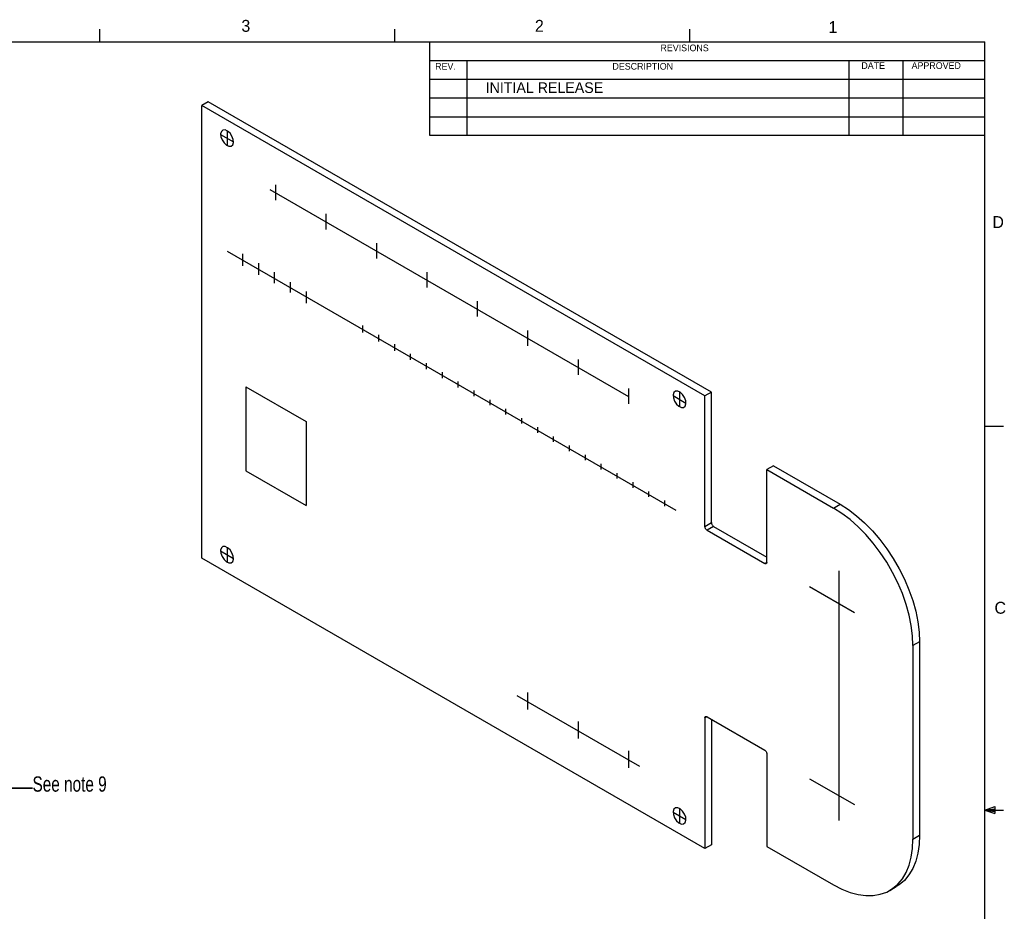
# Model space of a CAD drawing. Extents: x 0.5 to 16.5, y 0.3 to 10.8.
# Tile 3 of 3: x 9.9 to 16.5, y 4.8 to 10.8. Entities that reach past the tile are written whole.
import ezdxf

# ---------------------------------------------------------------- set-up
doc = ezdxf.new("R2010")
doc.units = 0
doc.layers.get('0').update_dxf_attribs({"linetype": 'CONTINUOUS'})
doc.dimstyles.new('SLDDIMSTYLE3', dxfattribs={"dimtxt": 6, "dimasz": 0.125, "dimexe": 0, "dimexo": 0.0625, "dimgap": 1.5, "dimtad": 0, "dimtih": 1, "dimtoh": 1, "dimdec": 0, "dimzin": 0, "dimtxsty": 'STANDARD', "dimcen": 0.09, "dimazin": 3, "dimtfac": 1, "dimtdec": 0, "dimtofl": 0, "dimtmove": 0, "dimatfit": 3, "dimtolj": 1, "dimtzin": 0})

# ---------------------------------------------------------------- blocks, each defined once
blk = doc.blocks.new('NOTE93')
at = {"color": 0, "linetype": 'BYBLOCK'}
for p, q in [((-0.188, 0), (-1.8586, 0.4576)), ((0, 0), (-0.188, 0))]:
    blk.add_line(p, q, dxfattribs=at)
blk.add_solid([(-1.8586, 0.4576), (-1.742, 0.4101), (-1.734, 0.439)], dxfattribs=at)
at = {"color": 0, "linetype": 'BYBLOCK', "width": 0.75}
blk.add_text('See note 9', height=0.102, dxfattribs=at).set_placement((0.0004, -0.0225))

msp = doc.modelspace()

# ---------------------------------------------------------------- linework, layer by layer
at = {"color": 5, "linetype": 'CONTINUOUS'}
for p, q in [((10.4698, 10.6421), (10.4698, 10.7269)), ((12.4385, 10.6421), (12.4385, 10.7269)), ((14.4073, 10.6421), (14.4073, 10.7269)), ((0.6263, 10.6421), (16.3763, 10.6421)), ((12.6724, 10.0171), (12.6724, 10.6421)), ((16.3763, 0.3921), (16.3763, 10.6421)), ((12.6724, 10.5171), (16.3763, 10.5171)), ((12.9197, 10.5171), (12.9197, 10.0171)), ((15.4693, 10.5171), (15.4693, 10.0171)), ((15.8292, 10.5171), (15.8292, 10.0171)), ((12.6724, 10.3921), (16.3763, 10.3921)), ((12.6724, 10.2671), (16.3763, 10.2671)), ((12.6724, 10.1421), (16.3763, 10.1421)), ((16.3763, 10.0171), (12.6724, 10.0171)), ((16.3763, 8.0753), (16.5013, 8.0753)), ((16.3763, 5.5128), (16.4434, 5.5368)), ((16.3763, 5.5128), (16.4434, 5.5218)), ((16.4434, 5.5368), (16.4434, 5.4902)), ((16.3763, 5.5128), (16.5013, 5.5128)), ((16.3763, 5.5128), (16.4434, 5.4902)), ((16.3763, 5.5128), (16.4434, 5.5025))]:
    msp.add_line(p, q, dxfattribs=at)
at = {"color": 7, "linetype": 'CONTINUOUS'}
for p, q in [((11.1937, 10.2421), (11.1499, 10.2168)), ((11.1499, 7.1956), (11.1499, 10.2168)), ((14.5086, 8.2778), (11.1499, 10.2168)), ((14.5525, 8.3031), (11.1937, 10.2421)), ((11.2761, 10.0239), (11.3616, 9.9745)), ((11.3189, 10.0486), (11.3189, 9.9498)), ((11.6427, 9.6873), (11.6427, 9.5844)), ((11.6049, 9.6569), (13.9988, 8.2749)), ((11.9793, 9.493), (11.9793, 9.3901)), ((12.3159, 9.2987), (12.3159, 9.1958)), ((11.3189, 9.2447), (14.3142, 7.5155)), ((11.4221, 9.2263), (11.4221, 9.1475)), ((11.5282, 9.1651), (11.5282, 9.0863)), ((11.6342, 9.1039), (11.6342, 9.03)), ((12.6525, 9.1044), (12.6525, 9.0015)), ((11.7403, 9.0373), (11.7403, 8.9687)), ((11.8464, 8.9761), (11.8464, 8.8965)), ((12.9891, 8.9101), (12.9891, 8.8072)), ((12.224, 8.7471), (12.224, 8.7018)), ((12.33, 8.6858), (12.33, 8.6405)), ((13.3256, 8.7157), (13.3256, 8.6129)), ((12.4361, 8.6246), (12.4361, 8.5793)), ((12.5422, 8.5589), (12.5422, 8.5181)), ((12.6482, 8.4977), (12.6482, 8.4568)), ((13.6622, 8.5214), (13.6622, 8.4186)), ((12.7543, 8.4364), (12.7543, 8.3956)), ((12.8604, 8.3752), (12.8604, 8.3344)), ((11.4454, 8.3396), (11.8464, 8.1081)), ((11.4454, 8.3396), (11.4454, 7.777)), ((12.9664, 8.314), (12.9664, 8.2772)), ((13.9988, 8.3271), (13.9988, 8.2243)), ((14.3396, 8.3047), (14.3396, 8.2059)), ((14.5525, 8.3031), (14.5086, 8.2778)), ((14.5525, 7.4318), (14.5525, 8.3031)), ((13.0725, 8.2527), (13.0725, 8.216)), ((14.2968, 8.28), (14.3824, 8.2306)), ((14.5086, 7.4065), (14.5086, 8.2778)), ((13.1786, 8.1915), (13.1786, 8.1548)), ((11.8464, 8.1081), (11.8464, 7.5455)), ((13.2846, 8.1303), (13.2846, 8.0935)), ((13.3907, 8.0691), (13.3907, 8.0323)), ((13.4968, 8.0078), (13.4968, 7.9711)), ((13.6028, 7.9466), (13.6028, 7.9098)), ((13.7089, 7.8854), (13.7089, 7.8486)), ((13.815, 7.8241), (13.815, 7.7874)), ((11.4454, 7.777), (11.8464, 7.5455)), ((13.921, 7.7629), (13.921, 7.7262)), ((14.9658, 7.8118), (14.9219, 7.7865)), ((14.9219, 7.1679), (14.9219, 7.7865)), ((14.9219, 7.7865), (15.3674, 7.5293)), ((14.9658, 7.8118), (15.4112, 7.5546)), ((14.0271, 7.7017), (14.0271, 7.6649)), ((14.1332, 7.6404), (14.1332, 7.6037)), ((14.2392, 7.5792), (14.2392, 7.5425)), ((15.3674, 7.5293), (15.4112, 7.5546)), ((14.5086, 7.4065), (14.5525, 7.4318)), ((14.5666, 7.4073), (14.5228, 7.382)), ((14.5228, 7.382), (14.9078, 7.1598)), ((14.5666, 7.4073), (14.9219, 7.2022)), ((11.2761, 7.2427), (11.3616, 7.1933)), ((11.3189, 7.2674), (11.3189, 7.1686)), ((14.5086, 5.2566), (11.1499, 7.1956)), ((14.9078, 7.1598), (14.9219, 7.1679)), ((15.4038, 7.1098), (15.4038, 5.4424)), ((15.2065, 7.0061), (15.5064, 6.833)), ((15.9416, 6.6361), (15.8977, 6.6107)), ((15.8977, 6.6107), (15.8977, 5.3198)), ((15.9416, 6.6361), (15.9416, 5.3451)), ((13.2532, 6.2786), (14.073, 5.8053)), ((13.3256, 6.298), (13.3256, 6.1845)), ((14.5228, 6.136), (14.5086, 6.1278)), ((14.5086, 6.1278), (14.5086, 5.2566)), ((14.5228, 6.136), (14.9078, 5.9137)), ((14.5525, 6.1189), (14.5525, 5.2819)), ((13.6622, 6.1037), (13.6622, 5.9902)), ((13.9988, 5.9094), (13.9988, 5.7959)), ((14.9219, 5.8892), (14.9219, 5.2707)), ((15.2065, 5.7225), (15.5064, 5.5494)), ((14.3396, 5.5236), (14.3396, 5.4248)), ((14.2968, 5.4989), (14.3824, 5.4495)), ((15.8977, 5.3198), (15.9416, 5.3451)), ((14.5525, 5.2819), (14.5086, 5.2566)), ((14.9219, 5.2707), (15.3674, 5.0135)), ((15.7424, 4.9764), (15.7862, 5.0017))]:
    msp.add_line(p, q, dxfattribs=at)
at = {"color": 7, "linetype": 'CONTINUOUS', "flags": 128}
for points in [[(11.3598, 9.99), (11.3519, 10.0115), (11.3389, 10.0312), (11.323, 10.046), (11.3064, 10.0536), (11.2917, 10.053), (11.2811, 10.0442), (11.2763, 10.0285), (11.278, 10.0083), (11.2859, 9.9868), (11.2988, 9.9671), (11.3148, 9.9524), (11.3314, 9.9447), (11.3461, 9.9453), (11.3566, 9.9542), (11.3614, 9.9698), (11.3598, 9.99)], [(14.3805, 8.2461), (14.3726, 8.2677), (14.3597, 8.2873), (14.3437, 8.3021), (14.3271, 8.3098), (14.3124, 8.3091), (14.3019, 8.3003), (14.297, 8.2846), (14.2987, 8.2645), (14.3066, 8.2429), (14.3195, 8.2233), (14.3355, 8.2085), (14.3521, 8.2009), (14.3668, 8.2015), (14.3774, 8.2103), (14.3822, 8.226), (14.3805, 8.2461)], [(15.8977, 6.6107), (15.8948, 6.6764), (15.8861, 6.7448), (15.8718, 6.815), (15.8519, 6.8863), (15.8267, 6.958), (15.7965, 7.0292), (15.7615, 7.0992), (15.7223, 7.1671), (15.6791, 7.2324), (15.6326, 7.2942), (15.5831, 7.3518), (15.5313, 7.4047), (15.4777, 7.4523), (15.4228, 7.4939), (15.3674, 7.5293)], [(15.4112, 7.5546), (15.4667, 7.5193), (15.5215, 7.4776), (15.5751, 7.43), (15.627, 7.3771), (15.6764, 7.3195), (15.723, 7.2577), (15.7661, 7.1925), (15.8054, 7.1245), (15.8403, 7.0545), (15.8705, 6.9833), (15.8957, 6.9116), (15.9156, 6.8403), (15.93, 6.7701), (15.9387, 6.7017), (15.9416, 6.6361)], [(14.5525, 7.4318), (14.5527, 7.4285), (14.5535, 7.425), (14.5548, 7.4214), (14.5566, 7.4179), (14.5587, 7.4146), (14.5612, 7.4117), (14.5638, 7.4093), (14.5666, 7.4073)], [(14.5228, 7.382), (14.52, 7.3839), (14.5174, 7.3864), (14.5149, 7.3893), (14.5128, 7.3926), (14.511, 7.3961), (14.5097, 7.3997), (14.5089, 7.4032), (14.5086, 7.4065)], [(11.3598, 7.2088), (11.3519, 7.2304), (11.3389, 7.25), (11.323, 7.2648), (11.3064, 7.2725), (11.2917, 7.2719), (11.2811, 7.263), (11.2763, 7.2473), (11.278, 7.2272), (11.2859, 7.2057), (11.2988, 7.186), (11.3148, 7.1712), (11.3314, 7.1636), (11.3461, 7.1642), (11.3566, 7.173), (11.3614, 7.1887), (11.3598, 7.2088)], [(14.9219, 7.1679), (14.9217, 7.1649), (14.9209, 7.1623), (14.9195, 7.1602), (14.9178, 7.1588), (14.9156, 7.158), (14.9132, 7.1579), (14.9105, 7.1585), (14.9078, 7.1598)], [(14.5086, 6.1278), (14.5089, 6.1309), (14.5097, 6.1335), (14.511, 6.1355), (14.5128, 6.137), (14.5149, 6.1378), (14.5174, 6.1379), (14.52, 6.1373), (14.5228, 6.136)], [(14.9078, 5.9137), (14.9105, 5.9118), (14.9132, 5.9094), (14.9156, 5.9064), (14.9178, 5.9032), (14.9195, 5.8997), (14.9209, 5.8961), (14.9217, 5.8926), (14.9219, 5.8892)], [(14.3805, 5.465), (14.3726, 5.4865), (14.3597, 5.5062), (14.3437, 5.521), (14.3271, 5.5286), (14.3124, 5.528), (14.3019, 5.5192), (14.297, 5.5035), (14.2987, 5.4833), (14.3066, 5.4618), (14.3195, 5.4422), (14.3355, 5.4274), (14.3521, 5.4197), (14.3668, 5.4203), (14.3774, 5.4292), (14.3822, 5.4449), (14.3805, 5.465)], [(15.9416, 5.3451), (15.9387, 5.2828), (15.93, 5.2245), (15.9156, 5.1708), (15.8957, 5.1225), (15.8705, 5.0799), (15.8403, 5.0436), (15.8054, 5.014), (15.7862, 5.0017)], [(15.3674, 5.0135), (15.4228, 4.9849), (15.4777, 4.9633), (15.5313, 4.9489), (15.5831, 4.942), (15.6326, 4.9425), (15.6791, 4.9505), (15.7223, 4.966), (15.7615, 4.9886), (15.7965, 5.0183), (15.8267, 5.0546), (15.8519, 5.0972), (15.8718, 5.1455), (15.8861, 5.1992), (15.8948, 5.2575), (15.8977, 5.3198)]]:
    msp.add_lwpolyline(points, dxfattribs=at)

# ---------------------------------------------------------------- block references
msp.add_blockref('NOTE93', (10.0202, 5.6584))

# ---------------------------------------------------------------- texts
at = {"color": 7, "attachment_point": 1}
for s, insert, char_height in [('3', (11.4149, 10.7884), 0.0797), ('2', (13.3741, 10.7884), 0.0797), ('1', (15.3333, 10.7799), 0.0797), ('REVISIONS', (14.212, 10.6238), 0.04427), ('REV.', (12.7081, 10.5005), 0.04427), ('DESCRIPTION', (13.8915, 10.5005), 0.044271), ('DATE', (15.5531, 10.5055), 0.04427), ('APPROVED', (15.8884, 10.5055), 0.04427), ('INITIAL RELEASE', (13.0453, 10.3716), 0.070833), ('D', (16.4276, 9.4784), 0.0797), ('C', (16.4418, 6.9034), 0.0797)]:
    msp.add_mtext(s, dxfattribs=dict(at, insert=insert, char_height=char_height))

# ---------------------------------------------------------------- leaders
at = {"color": 7}
msp.add_leader([(8.1616, 6.116), (9.8322, 5.6584), (9.8952, 5.6584), (10.0202, 5.6584)], dimstyle='SLDDIMSTYLE3', dxfattribs=at)

doc.saveas('drawing.dxf')
